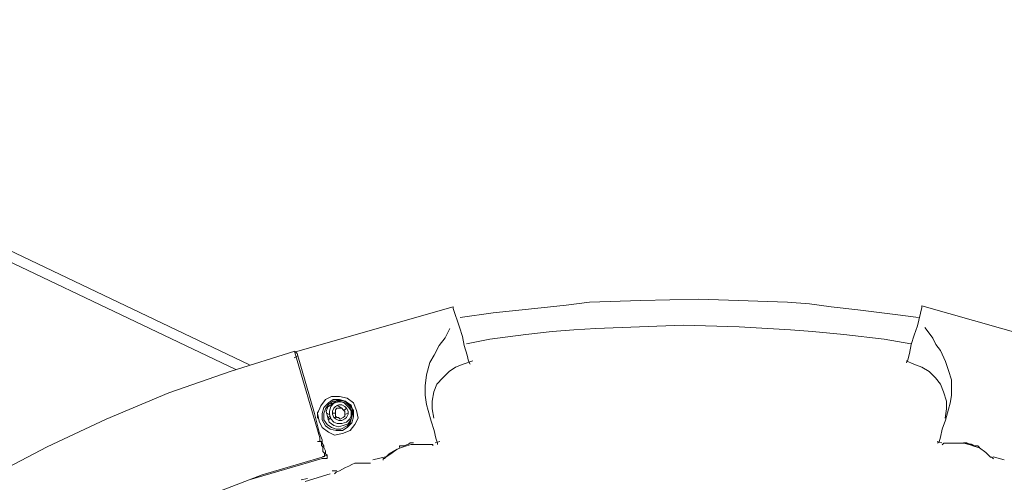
# Model space of a CAD drawing. Header units: millimetres. Extents: x 31.8 to 48.8, y -27.2 to 6.6.
# Tile 54 of 79: x 37.7 to 39.4, y 1.8 to 2.6. Entities that reach past the tile are written whole.
import ezdxf

# ---------------------------------------------------------------- set-up
doc = ezdxf.new("R2010")
doc.units = ezdxf.units.MM
doc.header["$MEASUREMENT"] = 0
doc.layers.add('Livello 1', color=7, linetype='Continuous', lineweight=0)

msp = doc.modelspace()

# ---------------------------------------------------------------- linework, layer by layer
at = {"layer": 'Livello 1', "color": 250, "lineweight": 5, "true_color": 0x1d1d1b}
for points in [[(38.1314, 2.0391), (38.1314, 2.0391), (35.216, 3.4303), (35.216, 3.4303)], [(35.2079, 3.414), (35.2079, 3.414), (38.1074, 2.0312), (38.1074, 2.0312)], [(38.2106, 2.0616), (38.2106, 2.0616), (38.4815, 2.1389), (38.4815, 2.1389)], [(38.4815, 2.1362), (38.4815, 2.1362), (38.4924, 2.1043), (38.4924, 2.1043)], [(39.2803, 2.1063), (39.2803, 2.1063), (39.288, 2.1382), (39.288, 2.1382)], [(39.288, 2.1409), (39.288, 2.1409), (39.5584, 2.0639), (39.5584, 2.0639)], [(38.2133, 2.054), (38.2133, 2.054), (38.2079, 2.0513), (38.2079, 2.0513)], [(38.2521, 1.9138), (38.2521, 1.9138), (38.2092, 2.0603), (38.2092, 2.0603)], [(38.2429, 1.9555), (38.2429, 1.9555), (38.2133, 2.0589), (38.2133, 2.0589)], [(38.4989, 2.0407), (38.4989, 2.0407), (38.5152, 2.0461), (38.5152, 2.0461)], [(39.2609, 2.0461), (39.2609, 2.0461), (39.2742, 2.0407), (39.2742, 2.0407)], [(38.2763, 1.9727), (38.2763, 1.9727), (38.2711, 1.9727), (38.2711, 1.9727)], [(38.2898, 1.9646), (38.2898, 1.9646), (38.2817, 1.97), (38.2817, 1.97)], [(38.4359, 1.9713), (38.4359, 1.9713), (38.4386, 1.961), (38.4386, 1.961)], [(39.3338, 1.963), (39.3338, 1.963), (39.3365, 1.9734), (39.3365, 1.9734)], [(38.251, 1.9237), (38.251, 1.9237), (38.2429, 1.9555), (38.2429, 1.9555)], [(38.263, 1.9567), (38.263, 1.9567), (38.2684, 1.954), (38.2684, 1.954)], [(38.2684, 1.9512), (38.2684, 1.9512), (38.2657, 1.9461), (38.2657, 1.9461)], [(38.3007, 1.9564), (38.3007, 1.9564), (38.2953, 1.9537), (38.2953, 1.9537)], [(38.3086, 1.9591), (38.3086, 1.9591), (38.3059, 1.9619), (38.3059, 1.9619)], [(38.2564, 1.9102), (38.2564, 1.9102), (38.251, 1.9237), (38.251, 1.9237)], [(38.2564, 1.9074), (38.2564, 1.9074), (38.2483, 1.9074), (38.2483, 1.9074)], [(38.4506, 1.905), (38.4506, 1.905), (38.4587, 1.9077), (38.4587, 1.9077)], [(39.3144, 1.9077), (39.3144, 1.9077), (39.3225, 1.905), (39.3225, 1.905)], [(38.2646, 1.8837), (38.2646, 1.8837), (38.2564, 1.881), (38.2564, 1.881)], [(38.3434, 1.8758), (38.3434, 1.8758), (38.365, 1.8813), (38.365, 1.8813)], [(39.406, 1.8804), (39.406, 1.8804), (39.4033, 1.8831), (39.4033, 1.8831)], [(39.4108, 1.8813), (39.4108, 1.8813), (39.4298, 1.8758), (39.4298, 1.8758)], [(38.1305, 1.8413), (38.1305, 1.8413), (38.2564, 1.8783), (38.2564, 1.8783)], [(38.2564, 1.8783), (38.2564, 1.8783), (38.2646, 1.8783), (38.2646, 1.8783)], [(39.406, 1.8804), (39.406, 1.8804), (39.4085, 1.8804), (39.4085, 1.8804)], [(38.2269, 1.8386), (38.2269, 1.8386), (38.2698, 1.8517), (38.2698, 1.8517)], [(38.2736, 1.8571), (38.2736, 1.8571), (38.2817, 1.8571), (38.2817, 1.8571)], [(38.2201, 1.8413), (38.2201, 1.8413), (38.2309, 1.844), (38.2309, 1.844)]]:
    msp.add_open_spline(points, degree=3, dxfattribs=at)
for points, knots in [([(39.2823, 2.1206), (39.2823, 2.1206), (39.2419, 2.126), (39.2419, 2.126), (39.2419, 2.126), (39.1776, 2.1339), (39.1776, 2.1339), (39.1776, 2.1339), (39.132, 2.1391), (39.132, 2.1391), (39.132, 2.1391), (39.0945, 2.1445), (39.0945, 2.1445), (39.0945, 2.1445), (39.0568, 2.1472), (39.0568, 2.1472), (39.0568, 2.1472), (38.9042, 2.1524), (38.9042, 2.1524), (38.9042, 2.1524), (38.8046, 2.1499), (38.8046, 2.1499), (38.8046, 2.1499), (38.7163, 2.1472), (38.7163, 2.1472), (38.7163, 2.1472), (38.6759, 2.1418), (38.6759, 2.1418), (38.6759, 2.1418), (38.6224, 2.1364), (38.6224, 2.1364), (38.6224, 2.1364), (38.5502, 2.1287), (38.5502, 2.1287), (38.5502, 2.1287), (38.4935, 2.1206), (38.4935, 2.1206)], [0, 0, 0, 0, 1, 1, 1, 2, 2, 2, 3, 3, 3, 4, 4, 4, 5, 5, 5, 6, 6, 6, 7, 7, 7, 8, 8, 8, 9, 9, 9, 10, 10, 10, 11, 11, 11, 12, 12, 12, 12]), ([(38.4815, 2.1389), (38.4815, 2.1389), (38.4815, 2.1389), (38.4815, 2.1389), (38.4815, 2.1389), (38.4815, 2.1362), (38.4815, 2.1362)], [0, 0, 0, 0, 1, 1, 1, 2, 2, 2, 2]), ([(39.288, 2.1382), (39.288, 2.1382), (39.288, 2.1382), (39.288, 2.1382), (39.288, 2.1382), (39.288, 2.1409), (39.288, 2.1409)], [0, 0, 0, 0, 1, 1, 1, 2, 2, 2, 2]), ([(38.4359, 1.9713), (38.4359, 1.9713), (38.4334, 1.9874), (38.4334, 1.9874), (38.4334, 1.9874), (38.4334, 2.0032), (38.4334, 2.0032), (38.4334, 2.0032), (38.4359, 2.0219), (38.4359, 2.0219), (38.4359, 2.0219), (38.4413, 2.0431), (38.4413, 2.0431), (38.4413, 2.0431), (38.4492, 2.0562), (38.4492, 2.0562), (38.4492, 2.0562), (38.4574, 2.0725), (38.4574, 2.0725), (38.4574, 2.0725), (38.468, 2.0858), (38.468, 2.0858), (38.468, 2.0858), (38.4761, 2.1016), (38.4761, 2.1016)], [0, 0, 0, 0, 1, 1, 1, 2, 2, 2, 3, 3, 3, 4, 4, 4, 5, 5, 5, 6, 6, 6, 7, 7, 7, 8, 8, 8, 8]), ([(38.4924, 2.1043), (38.4924, 2.1043), (38.4978, 2.0883), (38.4978, 2.0883), (38.4978, 2.0883), (38.5003, 2.0725), (38.5003, 2.0725), (38.5003, 2.0725), (38.5057, 2.0562), (38.5057, 2.0562), (38.5057, 2.0562), (38.5082, 2.0458), (38.5082, 2.0458), (38.5082, 2.0458), (38.5109, 2.0404), (38.5109, 2.0404)], [0, 0, 0, 0, 1, 1, 1, 2, 2, 2, 3, 3, 3, 4, 4, 4, 5, 5, 5, 5]), ([(38.5043, 2.0752), (38.5043, 2.0752), (38.5447, 2.0833), (38.5447, 2.0833), (38.5447, 2.0833), (38.6064, 2.0914), (38.6064, 2.0914), (38.6064, 2.0914), (38.652, 2.0966), (38.652, 2.0966), (38.652, 2.0966), (38.6895, 2.0994), (38.6895, 2.0994), (38.6895, 2.0994), (38.7272, 2.1018), (38.7272, 2.1018), (38.7272, 2.1018), (38.8771, 2.1073), (38.8771, 2.1073), (38.8771, 2.1073), (38.9739, 2.1045), (38.9739, 2.1045), (38.9739, 2.1045), (39.0622, 2.0994), (39.0622, 2.0994), (39.0622, 2.0994), (39.0999, 2.0966), (39.0999, 2.0966), (39.0999, 2.0966), (39.1536, 2.0914), (39.1536, 2.0914), (39.1536, 2.0914), (39.2234, 2.0833), (39.2234, 2.0833), (39.2234, 2.0833), (39.2688, 2.0752), (39.2688, 2.0752)], [0, 0, 0, 0, 1, 1, 1, 2, 2, 2, 3, 3, 3, 4, 4, 4, 5, 5, 5, 6, 6, 6, 7, 7, 7, 8, 8, 8, 9, 9, 9, 10, 10, 10, 11, 11, 11, 12, 12, 12, 12]), ([(39.2613, 2.0425), (39.2613, 2.0425), (39.2613, 2.0425), (39.2613, 2.0425), (39.2613, 2.0425), (39.264, 2.0479), (39.264, 2.0479), (39.264, 2.0479), (39.2667, 2.0587), (39.2667, 2.0587), (39.2667, 2.0587), (39.2695, 2.0745), (39.2695, 2.0745), (39.2695, 2.0745), (39.2749, 2.0905), (39.2749, 2.0905), (39.2749, 2.0905), (39.2803, 2.1063), (39.2803, 2.1063)], [0, 0, 0, 0, 1, 1, 1, 2, 2, 2, 3, 3, 3, 4, 4, 4, 5, 5, 5, 6, 6, 6, 6]), ([(39.2934, 2.1036), (39.2934, 2.1036), (39.2934, 2.1036), (39.2934, 2.1036), (39.2934, 2.1036), (39.2988, 2.096), (39.2988, 2.096), (39.2988, 2.096), (39.3069, 2.0851), (39.3069, 2.0851), (39.3069, 2.0851), (39.3121, 2.0745), (39.3121, 2.0745), (39.3121, 2.0745), (39.3203, 2.0639), (39.3203, 2.0639), (39.3203, 2.0639), (39.3284, 2.0452), (39.3284, 2.0452), (39.3284, 2.0452), (39.3338, 2.0294), (39.3338, 2.0294), (39.3338, 2.0294), (39.339, 2.0133), (39.339, 2.0133), (39.339, 2.0133), (39.339, 2.0052), (39.339, 2.0052), (39.339, 2.0052), (39.339, 1.9948), (39.339, 1.9948), (39.339, 1.9948), (39.339, 1.9867), (39.339, 1.9867), (39.339, 1.9867), (39.3365, 1.9734), (39.3365, 1.9734)], [0, 0, 0, 0, 1, 1, 1, 2, 2, 2, 3, 3, 3, 4, 4, 4, 5, 5, 5, 6, 6, 6, 7, 7, 7, 8, 8, 8, 9, 9, 9, 10, 10, 10, 11, 11, 11, 12, 12, 12, 12]), ([(36.4981, -0.8763), (36.4981, -0.8763), (36.4713, -0.7645), (36.4713, -0.7645), (36.4713, -0.7645), (36.4525, -0.6528), (36.4525, -0.6528), (36.4525, -0.6528), (36.4365, -0.541), (36.4365, -0.541), (36.4365, -0.541), (36.4284, -0.4268), (36.4284, -0.4268), (36.4284, -0.4268), (36.423, -0.3123), (36.423, -0.3123), (36.423, -0.3123), (36.4257, -0.2005), (36.4257, -0.2005), (36.4257, -0.2005), (36.4311, -0.0863), (36.4311, -0.0863), (36.4311, -0.0863), (36.4444, 0.0254), (36.4444, 0.0254), (36.4444, 0.0254), (36.4607, 0.1397), (36.4607, 0.1397), (36.4607, 0.1397), (36.4846, 0.2514), (36.4846, 0.2514), (36.4846, 0.2514), (36.5115, 0.3607), (36.5115, 0.3607), (36.5115, 0.3607), (36.5438, 0.4698), (36.5438, 0.4698), (36.5438, 0.4698), (36.581, 0.5761), (36.581, 0.5761), (36.581, 0.5761), (36.6241, 0.6827), (36.6241, 0.6827), (36.6241, 0.6827), (36.6724, 0.7861), (36.6724, 0.7861), (36.6724, 0.7861), (36.7259, 0.8872), (36.7259, 0.8872), (36.7259, 0.8872), (36.7824, 0.9859), (36.7824, 0.9859), (36.7824, 0.9859), (36.844, 1.0816), (36.844, 1.0816), (36.844, 1.0816), (36.9111, 1.1746), (36.9111, 1.1746), (36.9111, 1.1746), (36.9808, 1.2622), (36.9808, 1.2622), (36.9808, 1.2622), (37.056, 1.35), (37.056, 1.35), (37.056, 1.35), (37.1366, 1.4324), (37.1366, 1.4324), (37.1366, 1.4324), (37.217, 1.5124), (37.217, 1.5124), (37.217, 1.5124), (37.3028, 1.5869), (37.3028, 1.5869), (37.3028, 1.5869), (37.3938, 1.6559), (37.3938, 1.6559), (37.3938, 1.6559), (37.4852, 1.7253), (37.4852, 1.7253), (37.4852, 1.7253), (37.5816, 1.7862), (37.5816, 1.7862), (37.5816, 1.7862), (37.6809, 1.8447), (37.6809, 1.8447), (37.6809, 1.8447), (37.7828, 1.898), (37.7828, 1.898), (37.7828, 1.898), (37.8848, 1.9458), (37.8848, 1.9458), (37.8848, 1.9458), (37.9923, 1.991), (37.9923, 1.991), (37.9923, 1.991), (38.0995, 2.0282), (38.0995, 2.0282), (38.0995, 2.0282), (38.2092, 2.063), (38.2092, 2.063)], [0, 0, 0, 0, 1, 1, 1, 2, 2, 2, 3, 3, 3, 4, 4, 4, 5, 5, 5, 6, 6, 6, 7, 7, 7, 8, 8, 8, 9, 9, 9, 10, 10, 10, 11, 11, 11, 12, 12, 12, 13, 13, 13, 14, 14, 14, 15, 15, 15, 16, 16, 16, 17, 17, 17, 18, 18, 18, 19, 19, 19, 20, 20, 20, 21, 21, 21, 22, 22, 22, 23, 23, 23, 24, 24, 24, 25, 25, 25, 26, 26, 26, 27, 27, 27, 28, 28, 28, 29, 29, 29, 30, 30, 30, 31, 31, 31, 32, 32, 32, 33, 33, 33, 33]), ([(38.2092, 2.063), (38.2092, 2.063), (38.2092, 2.063), (38.2092, 2.063), (38.2092, 2.063), (38.2092, 2.0603), (38.2092, 2.0603)], [0, 0, 0, 0, 1, 1, 1, 2, 2, 2, 2]), ([(38.2133, 2.0589), (38.2133, 2.0589), (38.2133, 2.0589), (38.2133, 2.0589), (38.2133, 2.0589), (38.2106, 2.0616), (38.2106, 2.0616)], [0, 0, 0, 0, 1, 1, 1, 2, 2, 2, 2]), ([(38.4481, 1.9476), (38.4481, 1.9476), (38.4454, 1.9634), (38.4454, 1.9634), (38.4454, 1.9634), (38.4454, 1.977), (38.4454, 1.977), (38.4454, 1.977), (38.4481, 1.993), (38.4481, 1.993), (38.4481, 1.993), (38.4533, 2.0061), (38.4533, 2.0061), (38.4533, 2.0061), (38.4641, 2.0169), (38.4641, 2.0169), (38.4641, 2.0169), (38.475, 2.0276), (38.475, 2.0276), (38.475, 2.0276), (38.4856, 2.0355), (38.4856, 2.0355), (38.4856, 2.0355), (38.4989, 2.0407), (38.4989, 2.0407)], [0, 0, 0, 0, 1, 1, 1, 2, 2, 2, 3, 3, 3, 4, 4, 4, 5, 5, 5, 6, 6, 6, 7, 7, 7, 8, 8, 8, 8]), ([(39.2742, 2.0407), (39.2742, 2.0407), (39.2877, 2.0355), (39.2877, 2.0355), (39.2877, 2.0355), (39.3008, 2.0276), (39.3008, 2.0276), (39.3008, 2.0276), (39.3117, 2.0169), (39.3117, 2.0169), (39.3117, 2.0169), (39.3198, 2.0061), (39.3198, 2.0061), (39.3198, 2.0061), (39.3252, 1.993), (39.3252, 1.993), (39.3252, 1.993), (39.3306, 1.977), (39.3306, 1.977), (39.3306, 1.977), (39.3306, 1.9634), (39.3306, 1.9634), (39.3306, 1.9634), (39.3279, 1.9476), (39.3279, 1.9476)], [0, 0, 0, 0, 1, 1, 1, 2, 2, 2, 3, 3, 3, 4, 4, 4, 5, 5, 5, 6, 6, 6, 7, 7, 7, 8, 8, 8, 8]), ([(38.2912, 1.921), (38.2912, 1.921), (38.2777, 1.9183), (38.2777, 1.9183), (38.2777, 1.9183), (38.267, 1.9237), (38.267, 1.9237), (38.267, 1.9237), (38.2564, 1.9316), (38.2564, 1.9316), (38.2564, 1.9316), (38.251, 1.9422), (38.251, 1.9422), (38.251, 1.9422), (38.2483, 1.9555), (38.2483, 1.9555), (38.2483, 1.9555), (38.2537, 1.9686), (38.2537, 1.9686), (38.2537, 1.9686), (38.2619, 1.9795), (38.2619, 1.9795), (38.2619, 1.9795), (38.2722, 1.9847), (38.2722, 1.9847), (38.2722, 1.9847), (38.2858, 1.9847), (38.2858, 1.9847), (38.2858, 1.9847), (38.2993, 1.982), (38.2993, 1.982), (38.2993, 1.982), (38.3099, 1.974), (38.3099, 1.974), (38.3099, 1.974), (38.3154, 1.961), (38.3154, 1.961), (38.3154, 1.961), (38.3181, 1.9474), (38.3181, 1.9474), (38.3181, 1.9474), (38.3126, 1.9368), (38.3126, 1.9368), (38.3126, 1.9368), (38.3045, 1.9262), (38.3045, 1.9262), (38.3045, 1.9262), (38.2912, 1.921), (38.2912, 1.921)], [0, 0, 0, 0, 1, 1, 1, 2, 2, 2, 3, 3, 3, 4, 4, 4, 5, 5, 5, 6, 6, 6, 7, 7, 7, 8, 8, 8, 9, 9, 9, 10, 10, 10, 11, 11, 11, 12, 12, 12, 13, 13, 13, 14, 14, 14, 15, 15, 15, 16, 16, 16, 16]), ([(38.2912, 1.9262), (38.2912, 1.9262), (38.2804, 1.9262), (38.2804, 1.9262), (38.2804, 1.9262), (38.2698, 1.9289), (38.2698, 1.9289), (38.2698, 1.9289), (38.2619, 1.9341), (38.2619, 1.9341), (38.2619, 1.9341), (38.2564, 1.9447), (38.2564, 1.9447), (38.2564, 1.9447), (38.2564, 1.9555), (38.2564, 1.9555), (38.2564, 1.9555), (38.2591, 1.9659), (38.2591, 1.9659), (38.2591, 1.9659), (38.267, 1.974), (38.267, 1.974), (38.267, 1.974), (38.2749, 1.9795), (38.2749, 1.9795), (38.2749, 1.9795), (38.2858, 1.9795), (38.2858, 1.9795), (38.2858, 1.9795), (38.2966, 1.9768), (38.2966, 1.9768), (38.2966, 1.9768), (38.3045, 1.9686), (38.3045, 1.9686), (38.3045, 1.9686), (38.3099, 1.961), (38.3099, 1.961), (38.3099, 1.961), (38.3099, 1.9501), (38.3099, 1.9501), (38.3099, 1.9501), (38.3072, 1.9395), (38.3072, 1.9395), (38.3072, 1.9395), (38.2993, 1.9316), (38.2993, 1.9316), (38.2993, 1.9316), (38.2912, 1.9262), (38.2912, 1.9262)], [0, 0, 0, 0, 1, 1, 1, 2, 2, 2, 3, 3, 3, 4, 4, 4, 5, 5, 5, 6, 6, 6, 7, 7, 7, 8, 8, 8, 9, 9, 9, 10, 10, 10, 11, 11, 11, 12, 12, 12, 13, 13, 13, 14, 14, 14, 15, 15, 15, 16, 16, 16, 16]), ([(38.2885, 1.9289), (38.2885, 1.9289), (38.2993, 1.9341), (38.2993, 1.9341), (38.2993, 1.9341), (38.3045, 1.9395), (38.3045, 1.9395), (38.3045, 1.9395), (38.3072, 1.9501), (38.3072, 1.9501), (38.3072, 1.9501), (38.3072, 1.9582), (38.3072, 1.9582), (38.3072, 1.9582), (38.302, 1.9659), (38.302, 1.9659), (38.302, 1.9659), (38.2939, 1.974), (38.2939, 1.974), (38.2939, 1.974), (38.2858, 1.9768), (38.2858, 1.9768), (38.2858, 1.9768), (38.2749, 1.9768), (38.2749, 1.9768), (38.2749, 1.9768), (38.267, 1.9713), (38.267, 1.9713), (38.267, 1.9713), (38.2619, 1.9634), (38.2619, 1.9634), (38.2619, 1.9634), (38.2591, 1.9555), (38.2591, 1.9555), (38.2591, 1.9555), (38.2591, 1.9447), (38.2591, 1.9447), (38.2591, 1.9447), (38.2646, 1.9368), (38.2646, 1.9368), (38.2646, 1.9368), (38.2722, 1.9316), (38.2722, 1.9316), (38.2722, 1.9316), (38.2804, 1.9289), (38.2804, 1.9289), (38.2804, 1.9289), (38.2885, 1.9289), (38.2885, 1.9289)], [0, 0, 0, 0, 1, 1, 1, 2, 2, 2, 3, 3, 3, 4, 4, 4, 5, 5, 5, 6, 6, 6, 7, 7, 7, 8, 8, 8, 9, 9, 9, 10, 10, 10, 11, 11, 11, 12, 12, 12, 13, 13, 13, 14, 14, 14, 15, 15, 15, 16, 16, 16, 16]), ([(38.2926, 1.9352), (38.2926, 1.9352), (38.3007, 1.9379), (38.3007, 1.9379), (38.3007, 1.9379), (38.3059, 1.9458), (38.3059, 1.9458), (38.3059, 1.9458), (38.3086, 1.9537), (38.3086, 1.9537), (38.3086, 1.9537), (38.3086, 1.9619), (38.3086, 1.9619), (38.3086, 1.9619), (38.3059, 1.97), (38.3059, 1.97), (38.3059, 1.97), (38.298, 1.975), (38.298, 1.975), (38.298, 1.975), (38.2898, 1.9777), (38.2898, 1.9777), (38.2898, 1.9777), (38.2817, 1.9777), (38.2817, 1.9777), (38.2817, 1.9777), (38.2738, 1.9725), (38.2738, 1.9725), (38.2738, 1.9725), (38.2657, 1.9673), (38.2657, 1.9673), (38.2657, 1.9673), (38.263, 1.9591), (38.263, 1.9591), (38.263, 1.9591), (38.2657, 1.9485), (38.2657, 1.9485), (38.2657, 1.9485), (38.2684, 1.9406), (38.2684, 1.9406), (38.2684, 1.9406), (38.2765, 1.9352), (38.2765, 1.9352), (38.2765, 1.9352), (38.2844, 1.9327), (38.2844, 1.9327), (38.2844, 1.9327), (38.2926, 1.9352), (38.2926, 1.9352)], [0, 0, 0, 0, 1, 1, 1, 2, 2, 2, 3, 3, 3, 4, 4, 4, 5, 5, 5, 6, 6, 6, 7, 7, 7, 8, 8, 8, 9, 9, 9, 10, 10, 10, 11, 11, 11, 12, 12, 12, 13, 13, 13, 14, 14, 14, 15, 15, 15, 16, 16, 16, 16]), ([(38.2686, 1.9544), (38.2686, 1.9544), (38.2711, 1.9463), (38.2711, 1.9463), (38.2711, 1.9463), (38.2765, 1.9409), (38.2765, 1.9409), (38.2765, 1.9409), (38.2819, 1.9386), (38.2819, 1.9386), (38.2819, 1.9386), (38.2901, 1.9386), (38.2901, 1.9386), (38.2901, 1.9386), (38.2982, 1.9409), (38.2982, 1.9409), (38.2982, 1.9409), (38.3036, 1.9463), (38.3036, 1.9463), (38.3036, 1.9463), (38.3063, 1.9517), (38.3063, 1.9517), (38.3063, 1.9517), (38.3063, 1.9596), (38.3063, 1.9596), (38.3063, 1.9596), (38.3036, 1.9677), (38.3036, 1.9677), (38.3036, 1.9677), (38.2982, 1.9731), (38.2982, 1.9731), (38.2982, 1.9731), (38.2901, 1.9756), (38.2901, 1.9756), (38.2901, 1.9756), (38.2847, 1.9756), (38.2847, 1.9756), (38.2847, 1.9756), (38.2765, 1.9731), (38.2765, 1.9731), (38.2765, 1.9731), (38.2711, 1.9677), (38.2711, 1.9677), (38.2711, 1.9677), (38.2686, 1.9596), (38.2686, 1.9596), (38.2686, 1.9596), (38.2686, 1.9544), (38.2686, 1.9544)], [0, 0, 0, 0, 1, 1, 1, 2, 2, 2, 3, 3, 3, 4, 4, 4, 5, 5, 5, 6, 6, 6, 7, 7, 7, 8, 8, 8, 9, 9, 9, 10, 10, 10, 11, 11, 11, 12, 12, 12, 13, 13, 13, 14, 14, 14, 15, 15, 15, 16, 16, 16, 16]), ([(38.2738, 1.9544), (38.2738, 1.9544), (38.2765, 1.949), (38.2765, 1.949), (38.2765, 1.949), (38.2792, 1.9463), (38.2792, 1.9463), (38.2792, 1.9463), (38.2847, 1.9436), (38.2847, 1.9436), (38.2847, 1.9436), (38.2901, 1.9436), (38.2901, 1.9436), (38.2901, 1.9436), (38.2955, 1.9463), (38.2955, 1.9463), (38.2955, 1.9463), (38.2982, 1.949), (38.2982, 1.949), (38.2982, 1.949), (38.3009, 1.9544), (38.3009, 1.9544), (38.3009, 1.9544), (38.3009, 1.9596), (38.3009, 1.9596), (38.3009, 1.9596), (38.2982, 1.965), (38.2982, 1.965), (38.2982, 1.965), (38.2955, 1.9677), (38.2955, 1.9677), (38.2955, 1.9677), (38.2901, 1.9704), (38.2901, 1.9704), (38.2901, 1.9704), (38.2847, 1.9704), (38.2847, 1.9704), (38.2847, 1.9704), (38.2792, 1.9677), (38.2792, 1.9677), (38.2792, 1.9677), (38.2765, 1.965), (38.2765, 1.965), (38.2765, 1.965), (38.2738, 1.9596), (38.2738, 1.9596), (38.2738, 1.9596), (38.2738, 1.9544), (38.2738, 1.9544)], [0, 0, 0, 0, 1, 1, 1, 2, 2, 2, 3, 3, 3, 4, 4, 4, 5, 5, 5, 6, 6, 6, 7, 7, 7, 8, 8, 8, 9, 9, 9, 10, 10, 10, 11, 11, 11, 12, 12, 12, 13, 13, 13, 14, 14, 14, 15, 15, 15, 16, 16, 16, 16]), ([(38.2483, 1.9582), (38.2483, 1.9582), (38.2483, 1.9555), (38.2483, 1.9555), (38.2483, 1.9555), (38.2483, 1.9474), (38.2483, 1.9474)], [0, 0, 0, 0, 1, 1, 1, 2, 2, 2, 2]), ([(38.2711, 1.9485), (38.2711, 1.9485), (38.2684, 1.9458), (38.2684, 1.9458), (38.2684, 1.9458), (38.2657, 1.9458), (38.2657, 1.9458)], [0, 0, 0, 0, 1, 1, 1, 2, 2, 2, 2]), ([(38.2738, 1.9564), (38.2738, 1.9564), (38.2738, 1.9564), (38.2738, 1.9564), (38.2738, 1.9564), (38.279, 1.9564), (38.279, 1.9564)], [0, 0, 0, 0, 1, 1, 1, 2, 2, 2, 2]), ([(38.279, 1.9512), (38.279, 1.9512), (38.279, 1.9485), (38.279, 1.9485), (38.279, 1.9485), (38.2765, 1.9485), (38.2765, 1.9485)], [0, 0, 0, 0, 1, 1, 1, 2, 2, 2, 2]), ([(38.2953, 1.9591), (38.2953, 1.9591), (38.2926, 1.9619), (38.2926, 1.9619), (38.2926, 1.9619), (38.2898, 1.9646), (38.2898, 1.9646), (38.2898, 1.9646), (38.2844, 1.9646), (38.2844, 1.9646), (38.2844, 1.9646), (38.2817, 1.9646), (38.2817, 1.9646), (38.2817, 1.9646), (38.279, 1.9619), (38.279, 1.9619), (38.279, 1.9619), (38.279, 1.9591), (38.279, 1.9591), (38.279, 1.9591), (38.279, 1.954), (38.279, 1.954), (38.279, 1.954), (38.279, 1.9512), (38.279, 1.9512), (38.279, 1.9512), (38.2817, 1.9485), (38.2817, 1.9485), (38.2817, 1.9485), (38.2844, 1.9485), (38.2844, 1.9485), (38.2844, 1.9485), (38.2871, 1.9461), (38.2871, 1.9461), (38.2871, 1.9461), (38.2926, 1.9485), (38.2926, 1.9485), (38.2926, 1.9485), (38.2953, 1.9512), (38.2953, 1.9512), (38.2953, 1.9512), (38.2953, 1.954), (38.2953, 1.954), (38.2953, 1.954), (38.2953, 1.9567), (38.2953, 1.9567), (38.2953, 1.9567), (38.2953, 1.9591), (38.2953, 1.9591)], [0, 0, 0, 0, 1, 1, 1, 2, 2, 2, 3, 3, 3, 4, 4, 4, 5, 5, 5, 6, 6, 6, 7, 7, 7, 8, 8, 8, 9, 9, 9, 10, 10, 10, 11, 11, 11, 12, 12, 12, 13, 13, 13, 14, 14, 14, 15, 15, 15, 16, 16, 16, 16]), ([(38.2926, 1.9619), (38.2926, 1.9619), (38.2953, 1.9619), (38.2953, 1.9619), (38.2953, 1.9619), (38.298, 1.9646), (38.298, 1.9646)], [0, 0, 0, 0, 1, 1, 1, 2, 2, 2, 2]), ([(38.3086, 1.9591), (38.3086, 1.9591), (38.3086, 1.9591), (38.3086, 1.9591), (38.3086, 1.9591), (38.3059, 1.9564), (38.3059, 1.9564)], [0, 0, 0, 0, 1, 1, 1, 2, 2, 2, 2]), ([(38.4386, 1.961), (38.4386, 1.961), (38.444, 1.9422), (38.444, 1.9422), (38.444, 1.9422), (38.4492, 1.9262), (38.4492, 1.9262), (38.4492, 1.9262), (38.4519, 1.9129), (38.4519, 1.9129), (38.4519, 1.9129), (38.4547, 1.9047), (38.4547, 1.9047), (38.4547, 1.9047), (38.4547, 1.9025), (38.4547, 1.9025)], [0, 0, 0, 0, 1, 1, 1, 2, 2, 2, 3, 3, 3, 4, 4, 4, 5, 5, 5, 5]), ([(39.3148, 1.9043), (39.3148, 1.9043), (39.3175, 1.907), (39.3175, 1.907), (39.3175, 1.907), (39.3203, 1.9149), (39.3203, 1.9149), (39.3203, 1.9149), (39.323, 1.9284), (39.323, 1.9284), (39.323, 1.9284), (39.3284, 1.9443), (39.3284, 1.9443), (39.3284, 1.9443), (39.3338, 1.963), (39.3338, 1.963)], [0, 0, 0, 0, 1, 1, 1, 2, 2, 2, 3, 3, 3, 4, 4, 4, 5, 5, 5, 5]), ([(38.2521, 1.9138), (38.2521, 1.9138), (38.2521, 1.9086), (38.2521, 1.9086), (38.2521, 1.9086), (38.2549, 1.9061), (38.2549, 1.9061), (38.2549, 1.9061), (38.2549, 1.9007), (38.2549, 1.9007), (38.2549, 1.9007), (38.2576, 1.898), (38.2576, 1.898), (38.2576, 1.898), (38.2576, 1.8928), (38.2576, 1.8928), (38.2576, 1.8928), (38.2576, 1.8901), (38.2576, 1.8901), (38.2576, 1.8901), (38.2603, 1.8874), (38.2603, 1.8874), (38.2603, 1.8874), (38.2603, 1.8819), (38.2603, 1.8819)], [0, 0, 0, 0, 1, 1, 1, 2, 2, 2, 3, 3, 3, 4, 4, 4, 5, 5, 5, 6, 6, 6, 7, 7, 7, 8, 8, 8, 8]), ([(38.2564, 1.9074), (38.2564, 1.9074), (38.2564, 1.9074), (38.2564, 1.9074), (38.2564, 1.9074), (38.2564, 1.9102), (38.2564, 1.9102)], [0, 0, 0, 0, 1, 1, 1, 2, 2, 2, 2]), ([(38.2646, 1.8783), (38.2646, 1.8783), (38.2646, 1.8837), (38.2646, 1.8837), (38.2646, 1.8837), (38.2619, 1.8865), (38.2619, 1.8865), (38.2619, 1.8865), (38.2619, 1.8889), (38.2619, 1.8889), (38.2619, 1.8889), (38.2619, 1.8916), (38.2619, 1.8916), (38.2619, 1.8916), (38.2591, 1.8971), (38.2591, 1.8971), (38.2591, 1.8971), (38.2591, 1.8998), (38.2591, 1.8998), (38.2591, 1.8998), (38.2564, 1.9047), (38.2564, 1.9047), (38.2564, 1.9047), (38.2564, 1.9074), (38.2564, 1.9074)], [0, 0, 0, 0, 1, 1, 1, 2, 2, 2, 3, 3, 3, 4, 4, 4, 5, 5, 5, 6, 6, 6, 7, 7, 7, 8, 8, 8, 8]), ([(38.361, 1.8756), (38.361, 1.8756), (38.361, 1.8783), (38.361, 1.8783), (38.361, 1.8783), (38.3637, 1.8783), (38.3637, 1.8783), (38.3637, 1.8783), (38.3716, 1.8865), (38.3716, 1.8865), (38.3716, 1.8865), (38.3851, 1.8944), (38.3851, 1.8944), (38.3851, 1.8944), (38.393, 1.8971), (38.393, 1.8971), (38.393, 1.8971), (38.4012, 1.8998), (38.4012, 1.8998), (38.4012, 1.8998), (38.4091, 1.9025), (38.4091, 1.9025), (38.4091, 1.9025), (38.4172, 1.9025), (38.4172, 1.9025), (38.4172, 1.9025), (38.4334, 1.9025), (38.4334, 1.9025), (38.4334, 1.9025), (38.444, 1.9025), (38.444, 1.9025), (38.444, 1.9025), (38.4468, 1.9025), (38.4468, 1.9025), (38.4468, 1.9025), (38.4468, 1.8998), (38.4468, 1.8998)], [0, 0, 0, 0, 1, 1, 1, 2, 2, 2, 3, 3, 3, 4, 4, 4, 5, 5, 5, 6, 6, 6, 7, 7, 7, 8, 8, 8, 9, 9, 9, 10, 10, 10, 11, 11, 11, 12, 12, 12, 12]), ([(38.4413, 1.9025), (38.4413, 1.9025), (38.4307, 1.9025), (38.4307, 1.9025), (38.4307, 1.9025), (38.4172, 1.9025), (38.4172, 1.9025), (38.4172, 1.9025), (38.4091, 1.9025), (38.4091, 1.9025), (38.4091, 1.9025), (38.4012, 1.8998), (38.4012, 1.8998), (38.4012, 1.8998), (38.393, 1.8971), (38.393, 1.8971), (38.393, 1.8971), (38.3851, 1.8944), (38.3851, 1.8944), (38.3851, 1.8944), (38.3743, 1.8865), (38.3743, 1.8865), (38.3743, 1.8865), (38.3664, 1.881), (38.3664, 1.881)], [0, 0, 0, 0, 1, 1, 1, 2, 2, 2, 3, 3, 3, 4, 4, 4, 5, 5, 5, 6, 6, 6, 7, 7, 7, 8, 8, 8, 8]), ([(38.389, 1.8973), (38.389, 1.8973), (38.389, 1.8973), (38.389, 1.8973), (38.389, 1.8973), (38.389, 1.9), (38.389, 1.9)], [0, 0, 0, 0, 1, 1, 1, 2, 2, 2, 2]), ([(38.389, 1.9), (38.389, 1.9), (38.3942, 1.9), (38.3942, 1.9), (38.3942, 1.9), (38.3969, 1.9), (38.3969, 1.9)], [0, 0, 0, 0, 1, 1, 1, 2, 2, 2, 2]), ([(38.3969, 1.9), (38.3969, 1.9), (38.405, 1.9027), (38.405, 1.9027), (38.405, 1.9027), (38.4077, 1.9054), (38.4077, 1.9054), (38.4077, 1.9054), (38.4131, 1.9054), (38.4131, 1.9054)], [0, 0, 0, 0, 1, 1, 1, 2, 2, 2, 3, 3, 3, 3]), ([(38.4413, 1.9025), (38.4413, 1.9025), (38.444, 1.9025), (38.444, 1.9025), (38.444, 1.9025), (38.4413, 1.9025), (38.4413, 1.9025)], [0, 0, 0, 0, 1, 1, 1, 2, 2, 2, 2]), ([(39.3257, 1.9043), (39.3257, 1.9043), (39.323, 1.9018), (39.323, 1.9018), (39.323, 1.9018), (39.3257, 1.9043), (39.3257, 1.9043), (39.3257, 1.9043), (39.3284, 1.9043), (39.3284, 1.9043), (39.3284, 1.9043), (39.339, 1.9043), (39.339, 1.9043), (39.339, 1.9043), (39.3523, 1.9043), (39.3523, 1.9043), (39.3523, 1.9043), (39.3604, 1.9043), (39.3604, 1.9043), (39.3604, 1.9043), (39.3711, 1.9018), (39.3711, 1.9018), (39.3711, 1.9018), (39.3792, 1.8991), (39.3792, 1.8991), (39.3792, 1.8991), (39.3873, 1.8964), (39.3873, 1.8964), (39.3873, 1.8964), (39.3979, 1.8885), (39.3979, 1.8885), (39.3979, 1.8885), (39.406, 1.8804), (39.406, 1.8804), (39.406, 1.8804), (39.4085, 1.8804), (39.4085, 1.8804), (39.4085, 1.8804), (39.4112, 1.8776), (39.4112, 1.8776)], [0, 0, 0, 0, 1, 1, 1, 2, 2, 2, 3, 3, 3, 4, 4, 4, 5, 5, 5, 6, 6, 6, 7, 7, 7, 8, 8, 8, 9, 9, 9, 10, 10, 10, 11, 11, 11, 12, 12, 12, 13, 13, 13, 13]), ([(39.3284, 1.9043), (39.3284, 1.9043), (39.3284, 1.9043), (39.3284, 1.9043), (39.3284, 1.9043), (39.3257, 1.9043), (39.3257, 1.9043), (39.3257, 1.9043), (39.3284, 1.9043), (39.3284, 1.9043)], [0, 0, 0, 0, 1, 1, 1, 2, 2, 2, 3, 3, 3, 3]), ([(39.3765, 1.9018), (39.3765, 1.9018), (39.3711, 1.9018), (39.3711, 1.9018), (39.3711, 1.9018), (39.3631, 1.9043), (39.3631, 1.9043), (39.3631, 1.9043), (39.355, 1.9043), (39.355, 1.9043), (39.355, 1.9043), (39.339, 1.9043), (39.339, 1.9043), (39.339, 1.9043), (39.3311, 1.9043), (39.3311, 1.9043)], [0, 0, 0, 0, 1, 1, 1, 2, 2, 2, 3, 3, 3, 4, 4, 4, 5, 5, 5, 5]), ([(39.3598, 1.9054), (39.3598, 1.9054), (39.3652, 1.9054), (39.3652, 1.9054), (39.3652, 1.9054), (39.3706, 1.9027), (39.3706, 1.9027)], [0, 0, 0, 0, 1, 1, 1, 2, 2, 2, 2]), ([(39.3706, 1.9027), (39.3706, 1.9027), (39.3706, 1.9027), (39.3706, 1.9027), (39.3706, 1.9027), (39.3733, 1.9027), (39.3733, 1.9027)], [0, 0, 0, 0, 1, 1, 1, 2, 2, 2, 2]), ([(39.3733, 1.9027), (39.3733, 1.9027), (39.3787, 1.9), (39.3787, 1.9), (39.3787, 1.9), (39.3814, 1.9), (39.3814, 1.9), (39.3814, 1.9), (39.3841, 1.9), (39.3841, 1.9), (39.3841, 1.9), (39.3869, 1.8973), (39.3869, 1.8973)], [0, 0, 0, 0, 1, 1, 1, 2, 2, 2, 3, 3, 3, 4, 4, 4, 4]), ([(39.3841, 1.9), (39.3841, 1.9), (39.3841, 1.9), (39.3841, 1.9), (39.3841, 1.9), (39.3869, 1.8973), (39.3869, 1.8973)], [0, 0, 0, 0, 1, 1, 1, 2, 2, 2, 2]), ([(38.2603, 1.8819), (38.2603, 1.8819), (38.153, 1.8501), (38.153, 1.8501), (38.153, 1.8501), (38.0485, 1.8101), (38.0485, 1.8101), (38.0485, 1.8101), (37.9437, 1.7677), (37.9437, 1.7677), (37.9437, 1.7677), (37.8419, 1.7198), (37.8419, 1.7198), (37.8419, 1.7198), (37.7428, 1.6641), (37.7428, 1.6641), (37.7428, 1.6641), (37.646, 1.6054), (37.646, 1.6054), (37.646, 1.6054), (37.555, 1.5415), (37.555, 1.5415), (37.555, 1.5415), (37.4638, 1.4751), (37.4638, 1.4751), (37.4638, 1.4751), (37.378, 1.4033), (37.378, 1.4033), (37.378, 1.4033), (37.2974, 1.3263), (37.2974, 1.3263), (37.2974, 1.3263), (37.217, 1.2464), (37.217, 1.2464), (37.217, 1.2464), (37.1418, 1.1638), (37.1418, 1.1638), (37.1418, 1.1638), (37.0723, 1.0762), (37.0723, 1.0762), (37.0723, 1.0762), (37.0077, 0.9859), (37.0077, 0.9859), (37.0077, 0.9859), (36.9461, 0.8899), (36.9461, 0.8899), (36.9461, 0.8899), (36.8899, 0.7942), (36.8899, 0.7942), (36.8899, 0.7942), (36.8386, 0.6958), (36.8386, 0.6958), (36.8386, 0.6958), (36.793, 0.5919), (36.793, 0.5919), (36.793, 0.5919), (36.7503, 0.4883), (36.7503, 0.4883), (36.7503, 0.4883), (36.7153, 0.3819), (36.7153, 0.3819), (36.7153, 0.3819), (36.6833, 0.2754), (36.6833, 0.2754), (36.6833, 0.2754), (36.6589, 0.1666), (36.6589, 0.1666), (36.6589, 0.1666), (36.6377, 0.0575), (36.6377, 0.0575), (36.6377, 0.0575), (36.6241, -0.0543), (36.6241, -0.0543), (36.6241, -0.0543), (36.6162, -0.166), (36.6162, -0.166), (36.6162, -0.166), (36.6135, -0.2775), (36.6135, -0.2775), (36.6135, -0.2775), (36.6162, -0.3895), (36.6162, -0.3895), (36.6162, -0.3895), (36.6241, -0.5013), (36.6241, -0.5013), (36.6241, -0.5013), (36.6377, -0.6128), (36.6377, -0.6128), (36.6377, -0.6128), (36.6562, -0.7218), (36.6562, -0.7218), (36.6562, -0.7218), (36.6806, -0.8309), (36.6806, -0.8309)], [0, 0, 0, 0, 1, 1, 1, 2, 2, 2, 3, 3, 3, 4, 4, 4, 5, 5, 5, 6, 6, 6, 7, 7, 7, 8, 8, 8, 9, 9, 9, 10, 10, 10, 11, 11, 11, 12, 12, 12, 13, 13, 13, 14, 14, 14, 15, 15, 15, 16, 16, 16, 17, 17, 17, 18, 18, 18, 19, 19, 19, 20, 20, 20, 21, 21, 21, 22, 22, 22, 23, 23, 23, 24, 24, 24, 25, 25, 25, 26, 26, 26, 27, 27, 27, 28, 28, 28, 29, 29, 29, 30, 30, 30, 31, 31, 31, 31]), ([(38.2777, 1.8517), (38.2777, 1.8517), (38.2804, 1.8544), (38.2804, 1.8544), (38.2804, 1.8544), (38.2858, 1.8571), (38.2858, 1.8571), (38.2858, 1.8571), (38.2966, 1.8625), (38.2966, 1.8625), (38.2966, 1.8625), (38.302, 1.8652), (38.302, 1.8652), (38.302, 1.8652), (38.3072, 1.8679), (38.3072, 1.8679), (38.3072, 1.8679), (38.3126, 1.8704), (38.3126, 1.8704), (38.3126, 1.8704), (38.3208, 1.8704), (38.3208, 1.8704), (38.3208, 1.8704), (38.3289, 1.8704), (38.3289, 1.8704), (38.3289, 1.8704), (38.3366, 1.8704), (38.3366, 1.8704), (38.3366, 1.8704), (38.3393, 1.8704), (38.3393, 1.8704)], [0, 0, 0, 0, 1, 1, 1, 2, 2, 2, 3, 3, 3, 4, 4, 4, 5, 5, 5, 6, 6, 6, 7, 7, 7, 8, 8, 8, 9, 9, 9, 10, 10, 10, 10]), ([(39.4085, 1.8804), (39.4085, 1.8804), (39.4085, 1.8804), (39.4085, 1.8804), (39.4085, 1.8804), (39.406, 1.8804), (39.406, 1.8804)], [0, 0, 0, 0, 1, 1, 1, 2, 2, 2, 2])]:
    msp.add_open_spline(points, degree=3, knots=knots, dxfattribs=at)

doc.saveas('drawing.dxf')
